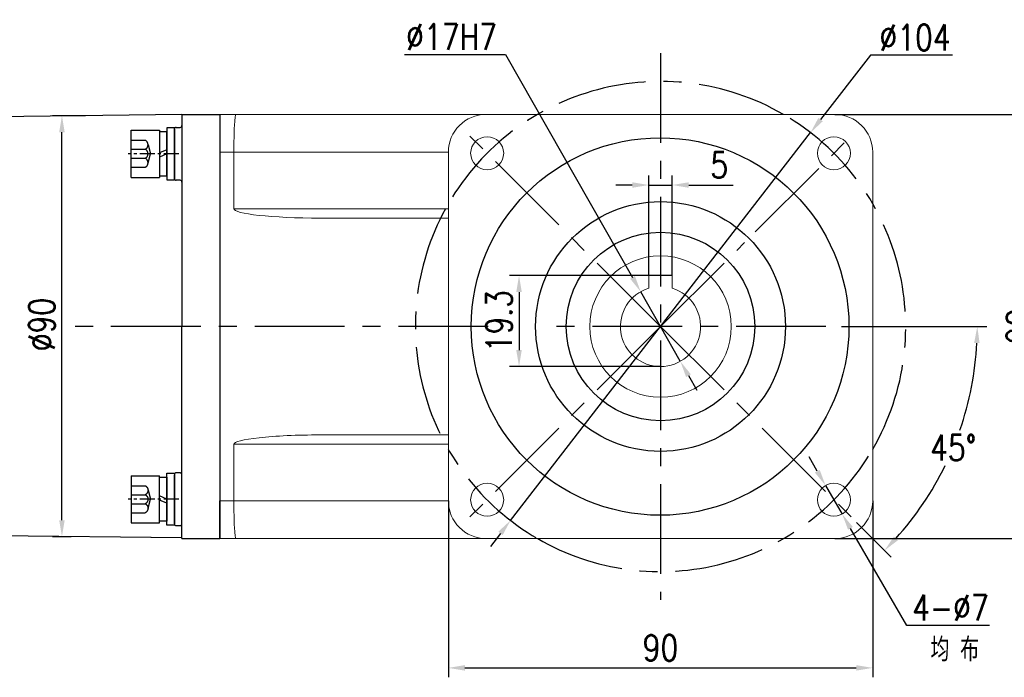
# Model space of a CAD drawing. Header units: inches. Extents: x 837 to 6223, y -2862 to 3098.
# Tile 31 of 139: x 4631 to 4840, y -2672 to -2533. Entities that reach past the tile are written whole.
import ezdxf

# ---------------------------------------------------------------- set-up
doc = ezdxf.new("R2010")
doc.units = ezdxf.units.IN
doc.header["$LTSCALE"] = 10
doc.header["$MEASUREMENT"] = 0
doc.linetypes.add('CENTER', pattern=[10.16, 6.35, -1.27, 1.27, -1.27])
doc.linetypes.add('HIDDEN', pattern=[1.905, 1.27, -0.635])
for name, color, linetype in [('1轮廓实线层', 7, 'Continuous'), ('3中心线层', 1, 'CENTER'), ('4虚线层', 6, 'HIDDEN'), ('6文字层', 3, 'Continuous'), ('7标注层', 4, 'Continuous')]:
    doc.layers.add(name, color=color, linetype=linetype)
doc.styles.add('PC_TEXTSTYLE', font='isocp.shx', dxfattribs={"width": 0.8, "bigfont": 'HZFS.SHX'})
doc.styles.add('TH_GBDIM', font='romans.shx', dxfattribs={"width": 0.8, "bigfont": 'gbcbig.shx'})
doc.dimstyles.new('TH_GBDIM', dxfattribs={"dimtxt": 3.5, "dimasz": 2.5, "dimexe": 2, "dimexo": 0, "dimgap": 1, "dimtad": 1, "dimdec": 4, "dimdsep": 46, "dimtxsty": 'TH_GBDIM', "dimcen": 0.09, "dimclrd": 4, "dimclre": 4, "dimclrt": 3, "dimadec": 0, "dimazin": 0, "dimtfac": 1, "dimtdec": 4, "dimtmove": 0, "dimatfit": 3, "dimfxl": 1, "dimtzin": 0, "dimarcsym": 0})
doc.dimstyles.new('角度标注', dxfattribs={"dimtxt": 3.5, "dimasz": 3, "dimexe": 2, "dimexo": 0, "dimgap": 1, "dimtad": 1, "dimtih": 1, "dimtoh": 1, "dimdsep": 46, "dimtxsty": 'PC_TEXTSTYLE', "dimsah": 1, "dimcen": 0.09, "dimclrd": 4, "dimclrt": 3, "dimadec": 0, "dimazin": 0, "dimtfac": 0.7, "dimtmove": 0, "dimatfit": 0, "dimfxl": 1, "dimtzin": 0, "dimarcsym": 0})

# ---------------------------------------------------------------- blocks, each defined once
blk = doc.blocks.new('*D113')
at = {"layer": '7标注层', "color": 4, "lineweight": -2, "transparency": 16777216}
for p, q in [((4645.18, -2553.27), (4638.22, -2553.27)), ((4640.22, -2639.08), (4640.22, -2556.77)), ((4642.18, -2642.58), (4638.22, -2642.58))]:
    blk.add_line(p, q, dxfattribs=at)
at = {"layer": '7标注层', "color": 4, "transparency": 16777216}
for points in [[(4639.63, -2556.77), (4640.8, -2556.77), (4640.22, -2553.27)], [(4639.63, -2639.08), (4640.8, -2639.08), (4640.22, -2642.58)]]:
    blk.add_solid(points, dxfattribs=at)
at = {"layer": 'Defpoints', "color": 0, "transparency": 16777216}
for p in [(4640.22, -2553.27), (4645.18, -2553.27), (4642.18, -2642.58)]:
    blk.add_point(p, dxfattribs=at)
at = {"layer": '7标注层', "color": 3, "transparency": 16777216, "insert": (4635.97, -2597.58), "char_height": 5.5, "attachment_point": 5, "rotation": 90, "style": 'TH_GBDIM'}
blk.add_mtext('%%C90', dxfattribs=at)
blk = doc.blocks.new('*D129')
at = {"layer": '7标注层', "color": 4, "lineweight": -2, "transparency": 16777216}
for p, q in [((4804.18, -2552.99), (4849.54, -2552.99)), ((4847.54, -2639.49), (4847.54, -2556.49)), ((4804.18, -2642.99), (4849.54, -2642.99))]:
    blk.add_line(p, q, dxfattribs=at)
at = {"layer": '7标注层', "color": 4, "transparency": 16777216}
for points in [[(4846.95, -2556.49), (4848.12, -2556.49), (4847.54, -2552.99)], [(4846.95, -2639.49), (4848.12, -2639.49), (4847.54, -2642.99)]]:
    blk.add_solid(points, dxfattribs=at)
at = {"layer": 'Defpoints', "color": 0, "transparency": 16777216}
for p in [(4804.18, -2552.99), (4847.54, -2552.99), (4804.18, -2642.99)]:
    blk.add_point(p, dxfattribs=at)
at = {"layer": '7标注层', "color": 3, "transparency": 16777216, "insert": (4843.29, -2597.99), "char_height": 5.5, "attachment_point": 5, "rotation": 90, "style": 'TH_GBDIM'}
blk.add_mtext('90', dxfattribs=at)
blk = doc.blocks.new('*D130')
at = {"layer": '7标注层', "color": 4, "lineweight": -2, "transparency": 16777216}
for p, q in [((4722.18, -2634.99), (4722.18, -2672.42)), ((4812.18, -2634.99), (4812.18, -2672.42)), ((4725.68, -2670.42), (4808.68, -2670.42))]:
    blk.add_line(p, q, dxfattribs=at)
at = {"layer": '7标注层', "color": 4, "transparency": 16777216}
for points in [[(4725.68, -2669.84), (4725.68, -2671.01), (4722.18, -2670.42)], [(4808.68, -2669.84), (4808.68, -2671.01), (4812.18, -2670.42)]]:
    blk.add_solid(points, dxfattribs=at)
at = {"layer": 'Defpoints', "color": 0, "transparency": 16777216}
for p in [(4722.18, -2634.99), (4812.18, -2634.99), (4812.18, -2670.42)]:
    blk.add_point(p, dxfattribs=at)
at = {"layer": '7标注层', "color": 3, "transparency": 16777216, "insert": (4767.18, -2666.17), "char_height": 5.5, "attachment_point": 5, "style": 'TH_GBDIM'}
blk.add_mtext('90', dxfattribs=at)
blk = doc.blocks.new('*D118')
at = {"layer": '7标注层', "color": 4, "lineweight": -2, "transparency": 16777216}
for p, q in [((4811.71, -2540.4), (4801.13, -2554.08)), ((4829.13, -2540.4), (4811.71, -2540.4)), ((4735.37, -2639.12), (4798.99, -2556.85)), ((4733.23, -2641.89), (4731.09, -2644.66))]:
    blk.add_line(p, q, dxfattribs=at)
at = {"layer": '7标注层', "color": 4, "transparency": 16777216}
for points in [[(4800.67, -2553.72), (4801.59, -2554.44), (4798.99, -2556.85)], [(4732.77, -2641.53), (4733.69, -2642.25), (4735.37, -2639.12)]]:
    blk.add_solid(points, dxfattribs=at)
at = {"layer": 'Defpoints', "color": 0, "transparency": 16777216}
for p in [(4798.99, -2556.85), (4735.37, -2639.12)]:
    blk.add_point(p, dxfattribs=at)
at = {"layer": '7标注层', "color": 3, "transparency": 16777216, "insert": (4821.17, -2536.65), "char_height": 5.5, "attachment_point": 5, "style": 'TH_GBDIM'}
blk.add_mtext('{∅104}{}{}', dxfattribs=at)
blk = doc.blocks.new('*D119')
at = {"layer": '7标注层', "color": 4, "lineweight": -2, "transparency": 16777216}
for p, q in [((4764.68, -2587.19), (4764.68, -2565.96)), ((4769.68, -2587.19), (4769.68, -2565.96)), ((4761.18, -2567.96), (4757.68, -2567.96)), ((4764.68, -2567.96), (4769.68, -2567.96)), ((4773.18, -2567.96), (4782.61, -2567.96))]:
    blk.add_line(p, q, dxfattribs=at)
at = {"layer": '7标注层', "color": 4, "transparency": 16777216}
for points in [[(4761.18, -2567.38), (4761.18, -2568.55), (4764.68, -2567.96)], [(4773.18, -2567.38), (4773.18, -2568.55), (4769.68, -2567.96)]]:
    blk.add_solid(points, dxfattribs=at)
at = {"layer": 'Defpoints', "color": 0, "transparency": 16777216}
for p in [(4764.68, -2567.96), (4764.68, -2587.19), (4769.68, -2587.19)]:
    blk.add_point(p, dxfattribs=at)
at = {"layer": '7标注层', "color": 3, "transparency": 16777216, "insert": (4779.65, -2563.71), "char_height": 5.5, "attachment_point": 5, "style": 'TH_GBDIM'}
blk.add_mtext('5', dxfattribs=at)
blk = doc.blocks.new('*D120')
at = {"layer": '7标注层', "color": 4, "lineweight": -2, "transparency": 16777216}
for p, q in [((4769.68, -2587.19), (4735.17, -2587.19)), ((4737.17, -2590.69), (4737.17, -2602.99)), ((4767.18, -2606.49), (4735.17, -2606.49))]:
    blk.add_line(p, q, dxfattribs=at)
at = {"layer": '7标注层', "color": 4, "transparency": 16777216}
for points in [[(4736.58, -2590.69), (4737.75, -2590.69), (4737.17, -2587.19)], [(4736.58, -2602.99), (4737.75, -2602.99), (4737.17, -2606.49)]]:
    blk.add_solid(points, dxfattribs=at)
at = {"layer": 'Defpoints', "color": 0, "transparency": 16777216}
for p in [(4769.68, -2587.19), (4737.17, -2606.49), (4767.18, -2606.49)]:
    blk.add_point(p, dxfattribs=at)
at = {"layer": '7标注层', "color": 3, "transparency": 16777216, "insert": (4732.92, -2596.84), "char_height": 5.5, "attachment_point": 5, "rotation": 90, "style": 'TH_GBDIM'}
blk.add_mtext('19.3', dxfattribs=at)
blk = doc.blocks.new('*D121')
at = {"layer": '7标注层', "color": 4, "lineweight": -2, "transparency": 16777216}
for p, q in [((4800.43, -2628.7), (4798.68, -2625.67)), ((4802.19, -2631.73), (4805.71, -2637.78)), ((4819.42, -2661.4), (4807.46, -2640.81)), ((4836.97, -2661.4), (4819.42, -2661.4))]:
    blk.add_line(p, q, dxfattribs=at)
at = {"layer": '7标注层', "color": 4, "transparency": 16777216}
for points in [[(4800.94, -2628.41), (4799.93, -2628.99), (4802.19, -2631.73)], [(4807.97, -2640.52), (4806.96, -2641.1), (4805.71, -2637.78)]]:
    blk.add_solid(points, dxfattribs=at)
at = {"layer": 'Defpoints', "color": 0, "transparency": 16777216}
for p in [(4802.19, -2631.73), (4805.71, -2637.78)]:
    blk.add_point(p, dxfattribs=at)
at = {"layer": '7标注层', "color": 3, "transparency": 16777216, "insert": (4828.69, -2657.65), "char_height": 5.5, "attachment_point": 5, "style": 'TH_GBDIM'}
blk.add_mtext('4-∅7', dxfattribs=at)
blk = doc.blocks.new('*D122')
at = {"layer": '7标注层', "color": 4, "lineweight": -2, "transparency": 16777216}
for p, q in [((4712.9, -2540.24), (4734.3, -2540.24)), ((4734.3, -2540.24), (4761.24, -2587.56)), ((4771.38, -2605.37), (4762.97, -2590.6)), ((4773.12, -2608.41), (4774.85, -2611.46))]:
    blk.add_line(p, q, dxfattribs=at)
at = {"layer": '7标注层', "color": 4, "transparency": 16777216}
for points in [[(4761.75, -2587.27), (4760.74, -2587.85), (4762.97, -2590.6)], [(4773.62, -2608.13), (4772.61, -2608.7), (4771.38, -2605.37)]]:
    blk.add_solid(points, dxfattribs=at)
at = {"layer": 'Defpoints', "color": 0, "transparency": 16777216}
for p in [(4762.97, -2590.6), (4771.38, -2605.37)]:
    blk.add_point(p, dxfattribs=at)
at = {"layer": '7标注层', "color": 3, "transparency": 16777216, "insert": (4722.85, -2536.49), "char_height": 5.5, "attachment_point": 5, "style": 'TH_GBDIM'}
blk.add_mtext('∅17H7', dxfattribs=at)
blk = doc.blocks.new('*D123')
at = {"layer": '7标注层', "color": 0, "lineweight": -2, "transparency": 16777216}
for p, q in [((4816.43, -2597.99), (4836.37, -2597.99)), ((4808.73, -2639.54), (4816.11, -2646.91))]:
    blk.add_line(p, q, dxfattribs=at)
at = {"layer": '7标注层', "color": 4, "lineweight": -2, "transparency": 16777216}
for start, end in [(340.9209, 357.0152), (317.9848, 333.9922)]:
    blk.add_arc((4767.18, -2597.99), 67.19, start, end, dxfattribs=at)
at = {"layer": '7标注层', "color": 4, "transparency": 16777216}
for points in [[(4833.7, -2601.47), (4834.86, -2601.5), (4834.37, -2597.99)], [(4817.52, -2643.36), (4816.68, -2642.56), (4814.69, -2645.5)]]:
    blk.add_solid(points, dxfattribs=at)
at = {"layer": 'Defpoints', "color": 0, "transparency": 16777216}
for p in [(4767.18, -2597.99), (4805.53, -2597.99), (4816.43, -2597.99), (4825.37, -2631.58), (4808.73, -2639.54)]:
    blk.add_point(p, dxfattribs=at)
at = {"layer": '7标注层', "color": 3, "transparency": 16777216, "insert": (4829.26, -2623.7), "char_height": 5.5, "attachment_point": 5, "style": 'TH_GBDIM'}
blk.add_mtext('45°', dxfattribs=at)
blk = doc.blocks.new('GB／T70.1M6M10')
at = {"layer": '1轮廓实线层'}
for p, q in [((0, -5), (0, 5)), ((0, 5), (6, 5)), ((6, 5), (6, -5)), ((0, -5), (6, -5))]:
    blk.add_line(p, q, dxfattribs=at)
at = {"layer": '3中心线层', "ltscale": 0.05}
blk.add_line((10.11, 0), (-0.6, 0), dxfattribs=at)
at = {"layer": '4虚线层'}
for p, q in [((0, 2.86), (3, 2.86)), ((0, 0.95), (3, 0.95)), ((3.6, 1.91), (4.15, 0)), ((3.6, -1.91), (4.15, 0)), ((0, -0.95), (3, -0.95)), ((0, -2.86), (3, -2.86))]:
    blk.add_line(p, q, dxfattribs=at)
for centre in [(2.54, 1.91), (2.54, 0), (2.54, -1.91)]:
    blk.add_arc(centre, 1.06, 295.6298, 64.3702, dxfattribs=at)
blk = doc.blocks.new('GB848_6_1.6_R')
at = {"layer": '1轮廓实线层'}
for p, q in [((-3.2, 1.6), (-5.5, 1.6)), ((-5.5, 1.6), (-5.5, 0)), ((-5.5, 0), (-3.2, 0)), ((3.2, 1.6), (-3.2, 1.6)), ((-3.2, 0), (3.2, 0)), ((5.5, 1.6), (3.2, 1.6)), ((3.2, 0), (5.5, 0)), ((5.5, 0), (5.5, 1.6))]:
    blk.add_line(p, q, dxfattribs=at)
blk = doc.blocks.new('GB93_6_0.8_R')
at = {"layer": '1轮廓实线层'}
for p, q in [((4.65, 1.6), (-4.65, 1.6)), ((-4.65, 1.6), (-4.65, 0)), ((-4.65, 0), (4.65, 0)), ((0, 0), (-0.69, 1.6)), ((0.86, 0), (0.17, 1.6)), ((4.65, 0), (4.65, 1.6))]:
    blk.add_line(p, q, dxfattribs=at)

msp = doc.modelspace()

# ---------------------------------------------------------------- linework, layer by layer
for p, q in [((4665.67945, -2552.98824), (4565.67945, -2554.18525)), ((4665.67945, -2552.98525), (4673.67945, -2552.98525)), ((4665.67945, -2552.98525), (4665.67945, -2552.98824)), ((4665.67945, -2552.98525), (4665.67945, -2597.98525)), ((4665.67945, -2552.98525), (4665.67945, -2597.98525)), ((4665.67945, -2552.98525), (4665.67945, -2597.98525)), ((4664.07945, -2556.13508), (4664.07945, -2566.53508)), ((4665.67945, -2642.98525), (4665.67945, -2597.98525)), ((4665.67945, -2642.98525), (4665.67945, -2597.98525)), ((4665.67945, -2642.98525), (4665.67945, -2597.98525)), ((4664.07945, -2639.82942), (4664.07945, -2629.42942)), ((4673.67945, -2642.98525), (4673.67945, -2634.98525)), ((4673.67945, -2642.98525), (4673.67945, -2634.98525)), ((4665.67945, -2642.82496), (4565.67945, -2641.78525)), ((4665.67945, -2642.82496), (4659.10201, -2642.75678)), ((4665.67945, -2642.98525), (4665.67945, -2642.98225)), ((4665.67945, -2642.98525), (4673.67945, -2642.98525))]:
    msp.add_line(p, q)
at = {"linetype": 'Continuous', "lineweight": 15}
for p, q in [((4673.67945, -2552.98525), (4677.1177, -2552.98525)), ((4677.1177, -2552.98525), (4730.17945, -2552.98525)), ((4804.17945, -2552.98525), (4730.17945, -2552.98525)), ((4676.67945, -2560.98525), (4673.67945, -2560.98525)), ((4722.17945, -2560.98525), (4676.67945, -2560.98525)), ((4676.67945, -2572.98525), (4676.67945, -2560.98525)), ((4722.17945, -2560.98525), (4722.17945, -2634.98525)), ((4812.17946, -2634.98525), (4812.17946, -2560.98525)), ((4676.67945, -2572.98525), (4722.17945, -2572.98525)), ((4722.17945, -2574.98525), (4694.98901, -2574.98525)), ((4722.17945, -2622.98525), (4676.67945, -2622.98525)), ((4676.67945, -2622.98525), (4676.67945, -2634.98525)), ((4694.98901, -2620.98525), (4722.17945, -2620.98525)), ((4673.67945, -2634.98525), (4676.67945, -2634.98525)), ((4676.67945, -2634.98525), (4722.17945, -2634.98525)), ((4677.1177, -2642.98525), (4673.67945, -2642.98525)), ((4730.17945, -2642.98525), (4677.1177, -2642.98525)), ((4730.17945, -2642.98525), (4804.17945, -2642.98525))]:
    msp.add_line(p, q, dxfattribs=at)
at = {"color": 7, "linetype": 'Continuous', "lineweight": 15}
for p, q in [((4764.67945, -2588.8201), (4764.67945, -2587.18525)), ((4764.67945, -2587.18525), (4769.67945, -2587.18525)), ((4769.67945, -2587.18525), (4769.67945, -2588.8201)), ((4764.67945, -2589.86121), (4764.67945, -2589.44359)), ((4764.67945, -2589.59999), (4764.67945, -2589.86121)), ((4769.67945, -2589.44359), (4769.67945, -2589.86121)), ((4769.67945, -2589.86121), (4769.67945, -2589.59999))]:
    msp.add_line(p, q, dxfattribs=at)
at = {"linetype": 'Continuous', "lineweight": 15}
for centre in [(4730.4099, -2561.2157), (4803.94901, -2561.2157), (4730.4099, -2634.7548), (4803.94901, -2634.7548)]:
    msp.add_circle(centre, 3.5, dxfattribs=at)
at = {"color": 7, "linetype": 'Continuous', "lineweight": 15}
msp.add_circle((4767.17945, -2597.98525), 15, dxfattribs=at)
at = {"linetype": 'Continuous', "lineweight": 15}
for centre, radius, start, end in [((4730.17945, -2560.98525), 8, 90, 180), ((4804.17945, -2560.98525), 8, 0, 90), ((4767.17945, -2597.98525), 9.5, 269.9884294, 270.0115706), ((4730.17945, -2634.98525), 8, 180, 270), ((4804.17945, -2634.98525), 8, 270, 0)]:
    msp.add_arc(centre, radius, start, end, dxfattribs=at)
for centre, start, end in [((4664.47945, -2556.13508), 90, 180), ((4665.27945, -2555.33508), 270, 0), ((4664.47945, -2566.53508), 180, 270), ((4665.27945, -2567.33508), 0, 90), ((4664.47945, -2629.42942), 90, 180), ((4665.27945, -2628.62942), 270, 0), ((4664.47945, -2639.82942), 180, 270), ((4665.27945, -2640.62942), 0, 90)]:
    msp.add_arc(centre, 0.4, start, end)
at = {"color": 7, "linetype": 'Continuous', "lineweight": 15}
msp.add_arc((4767.17945, -2597.98525), 8.5, 107.1046352, 72.8953648, dxfattribs=at)
at = {"linetype": 'Continuous', "lineweight": 15}
for centre, major_axis, ratio, start_param, end_param in [((4677.1177, -2560.98525), (0, 8), 0.054780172, 0, 1.570796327), ((4694.98901, -2572.98525), (18.30956, 0), 0.109232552, 3.141592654, 4.71238898), ((4694.98901, -2622.98525), (-18.30956, 0), 0.109232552, 4.71238898, 6.283185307), ((4677.1177, -2634.98525), (0, 8), 0.054780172, 1.570796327, 3.141592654)]:
    msp.add_ellipse(centre, major_axis=major_axis, ratio=ratio, start_param=start_param, end_param=end_param, dxfattribs=at)
for points in [[(4664.47945, -2555.73508), (4665.27945, -2555.73508)], [(4665.27945, -2566.93508), (4664.47945, -2566.93508)], [(4665.27945, -2629.02942), (4664.47945, -2629.02942)], [(4664.47945, -2640.22942), (4665.27945, -2640.22942)]]:
    msp.add_open_spline(points, degree=1)
at = {"color": 7, "linetype": 'Continuous', "lineweight": 15}
for points, knots in [([(4764.67945, -2588.8201), (4764.67945, -2589.08786), (4764.67945, -2589.43441), (4764.67945, -2589.78215), (4764.67945, -2589.86121)], [0, 0, 0, 0, 0.772661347, 1, 1, 1, 1]), ([(4769.67945, -2589.86121), (4769.67945, -2589.78215), (4769.67945, -2589.43441), (4769.67945, -2589.08786), (4769.67945, -2588.8201)], [0, 0, 0, 0, 0.227338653, 1, 1, 1, 1])]:
    msp.add_open_spline(points, degree=3, knots=knots, dxfattribs=at)
at = {"layer": '1轮廓实线层', "color": 0}
msp.add_line((4673.67945, -2552.98525), (4673.67945, -2642.98525), dxfattribs=at)
msp.add_line((4673.67945, -2552.98525), (4673.67945, -2642.98525), dxfattribs=at)
at = {"layer": '1轮廓实线层'}
for centre, radius in [((4767.08945, -2597.98525), 40.0495), ((4767.17946, -2597.98525), 20)]:
    msp.add_circle(centre, radius, dxfattribs=at)
at = {"layer": '3中心线层', "ltscale": 0.3}
for p, q in [((4767.17945, -2539.98525), (4767.17945, -2655.98525)), ((4767.17945, -2597.98525), (4725.62441, -2556.43021)), ((4787.26312, -2577.90159), (4808.7345, -2556.43021)), ((4767.17945, -2597.98525), (4785.02628, -2580.13843)), ((4730.63061, -2597.98525), (4641.96571, -2597.98525)), ((4767.17945, -2597.98525), (4725.62441, -2639.54029)), ((4802.25108, -2597.98525), (4741.29337, -2597.98525)), ((4767.17945, -2597.98525), (4808.7345, -2639.54029))]:
    msp.add_line(p, q, dxfattribs=at)
at = {"layer": '3中心线层', "ltscale": 2}
msp.add_line((4805.53385, -2597.98525), (4816.42767, -2597.98525), dxfattribs=at)
at = {"layer": '3中心线层', "ltscale": 0.3}
for start, end in [(59.9266563, 149.9266511), (329.9266574, 59.9266563), (151.2643458, 239.9266563), (239.9266563, 329.9266574)]:
    msp.add_arc((4767.17945, -2597.98525), 52, start, end, dxfattribs=at)
at = {"layer": '7标注层'}
msp.add_circle((4767.17945, -2597.98525), 26.5, dxfattribs=at)

# ---------------------------------------------------------------- block references
at = {"layer": '1轮廓实线层'}
for name, rotation in [('GB848_6_1.6_R', 270), ('GB93_6_0.8_R', 89.99999999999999)]:
    msp.add_blockref(name, (4662.47945, -2561.33508), dxfattribs=dict(at, rotation=rotation))
msp.add_blockref('GB／T70.1M6M10', (4654.87945, -2561.33508), dxfattribs=at)
at = {"layer": '1轮廓实线层', "xscale": -1}
for name, p, rotation in [('GB848_6_1.6_R', (4662.47945, -2634.63542), 269.9999986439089), ('GB／T70.1M6M10', (4654.87945, -2634.63542), 179.9999986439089), ('GB93_6_0.8_R', (4662.47945, -2634.63542), 89.99999864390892)]:
    msp.add_blockref(name, p, dxfattribs=dict(at, rotation=rotation))

# ---------------------------------------------------------------- texts
at = {"layer": '6文字层', "insert": (4824.44493, -2664.0243), "char_height": 5, "width": 38.9678296, "attachment_point": 1, "style": 'PC_TEXTSTYLE'}
msp.add_mtext('{\\C3;均 布}', dxfattribs=at)

# ---------------------------------------------------------------- dimensions: what is measured, and where the dimension line sits
at = {"layer": '7标注层'}
for p1, p2, text, picture, middle in [((4771.38467, -2605.37214), (4762.97424, -2590.59836), '<>H7', '*D122', (4722.85187, -2540.23661)), ((4735.37128, -2639.12209), (4798.98763, -2556.84841), '{<>}{}{}', '*D118', (4821.16776, -2540.4002)), ((4802.19192, -2631.72781), (4805.70609, -2637.78179), '4-<>', '*D121', (4828.69137, -2661.39893))]:
    dim = msp.add_diameter_dim_2p(p1=p1, p2=p2, text=text, dimstyle='TH_GBDIM', override={"dimtxt": 5.5, "dimasz": 3.5, "dimtoh": 1, "dimdec": 0}, dxfattribs=at)
    dim.commit()
    dim.dimension.update_dxf_attribs({"geometry": picture, "text_midpoint": middle, "dimtype": 163})
dim = msp.add_linear_dim(base=(4640.21571, -2553.26758), p1=(4642.17836, -2642.58062), p2=(4645.18095, -2553.26758), angle=90, text='%%C90', dimstyle='TH_GBDIM', override={"dimtxt": 5.5, "dimasz": 3.5, "dimgap": 1.5, "dimdec": 1, "dimadec": 1}, dxfattribs=at)
dim.commit()
dim.dimension.update_dxf_attribs({"geometry": '*D113', "text_midpoint": (4640.21571, -2597.58354), "dimtype": 160})
for base, p1, p2, picture, middle in [((4847.5376, -2552.98525), (4804.17945, -2642.98525), (4804.17945, -2552.98525), '*D129', (4847.5376, -2597.98525)), ((4737.16542, -2606.48525), (4769.67945, -2587.18525), (4767.17945, -2606.48525), '*D120', (4737.16542, -2596.83525))]:
    dim = msp.add_linear_dim(base=base, p1=p1, p2=p2, angle=90, dimstyle='TH_GBDIM', override={"dimtxt": 5.5, "dimasz": 3.5, "dimgap": 1.5, "dimdec": 1, "dimadec": 1}, dxfattribs=at)
    dim.commit()
    dim.dimension.update_dxf_attribs({"geometry": picture, "text_midpoint": middle, "dimtype": 160})
for base, p1, p2, picture, middle in [((4764.67945, -2567.96406), (4769.67945, -2587.18525), (4764.67945, -2587.18525), '*D119', (4779.64612, -2567.96406)), ((4812.17946, -2670.42276), (4722.17945, -2634.98525), (4812.17946, -2634.98525), '*D130', (4767.17946, -2670.42276))]:
    dim = msp.add_linear_dim(base=base, p1=p1, p2=p2, dimstyle='TH_GBDIM', override={"dimtxt": 5.5, "dimasz": 3.5, "dimgap": 1.5, "dimdec": 1, "dimadec": 1}, dxfattribs=at)
    dim.commit()
    dim.dimension.update_dxf_attribs({"geometry": picture, "text_midpoint": middle, "dimtype": 160})
dim = msp.add_angular_dim_2l(base=(4825.36943, -2631.58124), line1=((4767.17945, -2597.98525), (4808.7345, -2639.54029)), line2=((4805.53385, -2597.98525), (4816.42767, -2597.98525)), dimstyle='角度标注', override={"dimtxt": 5.5, "dimasz": 3.5, "dimdec": 0, "dimtxsty": 'TH_GBDIM'}, dxfattribs=at)
dim.commit()
dim.dimension.update_dxf_attribs({"geometry": '*D123', "text_midpoint": (4829.25676, -2623.69851)})

doc.saveas('drawing.dxf')
